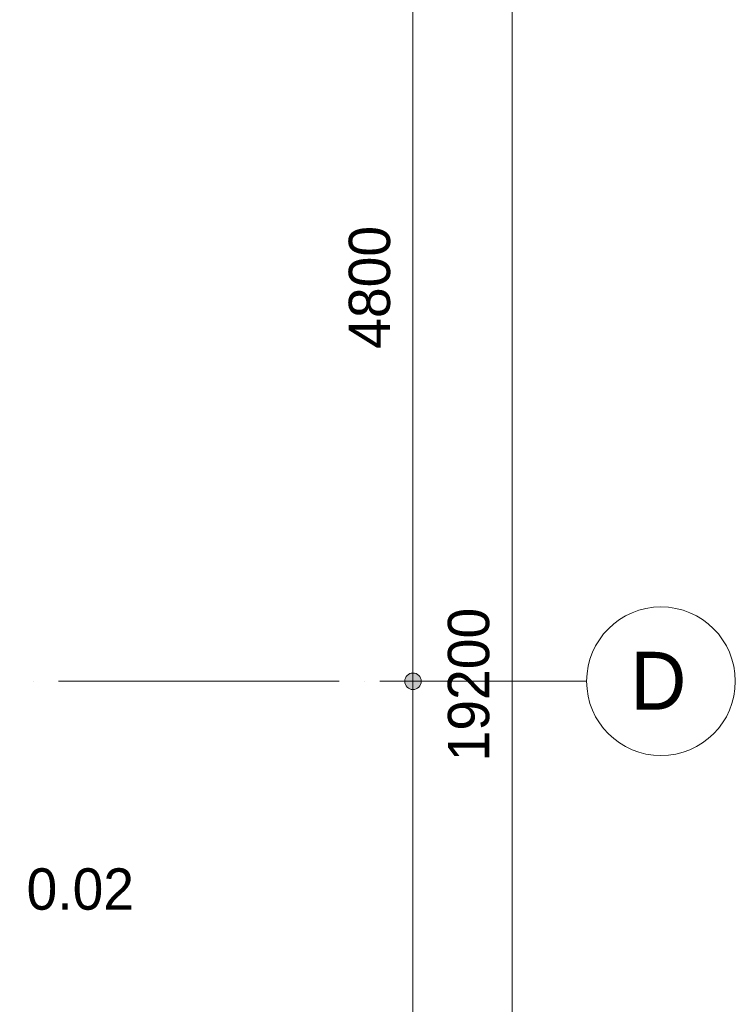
# Model space of a CAD drawing. Header units: millimetres. Extents: x -2900 to 56100, y -900 to 49332.
# Tile 30 of 35: x 51768 to 56100, y 17445 to 23404. Entities that reach past the tile are written whole.
import ezdxf

# ---------------------------------------------------------------- set-up
doc = ezdxf.new("R2010")
doc.units = ezdxf.units.MM
doc.linetypes.add('WSP_stramienlijn', pattern=[2000, 1700, -150, 0, -150])
for name, color, linetype, lineweight in [('00_maatvoering', 8, 'Continuous', 13), ('00_maatvoering-100', 8, 'Continuous', 13), ('03_viewports - sections', 1, 'Continuous', 13), ('07_stramien', 4, 'Continuous', 13)]:
    doc.layers.add(name, color=color, linetype=linetype, lineweight=lineweight)
doc.styles.add('Revittext', font='txt', dxfattribs={"height": 350})
doc.styles.add('Revittext_1', font='txt', dxfattribs={"height": 250})
doc.dimstyles.new('WSP_25_-_transparant', dxfattribs={"dimscale": 304.8, "dimtxt": 252.223969, "dimasz": 1.312336, "dimexe": 0.656168, "dimexo": 0.0625, "dimgap": 0.213255, "dimtad": 1, "dimdec": 0, "dimzin": 0, "dimdsep": 46, "dimtxsty": 'Revittext_1', "dimblk1": 'DOTSMALL', "dimblk2": 'DOTSMALL', "dimsah": 1, "dimcen": 0.09, "dimdle": 0.656168, "dimazin": 0, "dimtfac": 1, "dimtdec": 4, "dimtix": 1, "dimtmove": 0, "dimatfit": 3, "dimfxl": 0.656168, "dimfxlon": 1, "dimtvp": 1, "dimtolj": 1, "dimtzin": 0, "dimarcsym": 2})

# ---------------------------------------------------------------- blocks, each defined once
blk = doc.blocks.new('Grid - Stramienbol 9_0mm-3500-beg gr - plot - 100')
at = {"layer": '07_stramien'}
blk.add_circle((0, 0), 4.5, dxfattribs=at)
blk = doc.blocks.new('DIMBLOCK46-beg gr - plot - 100')
at = {"layer": '00_maatvoering-100'}
h = blk.add_hatch(color=256, dxfattribs=at)
edge = h.paths.add_edge_path()
edge.add_arc((54148.7, 24200), 50, 0, 360)
h = blk.add_hatch(color=256, dxfattribs=at)
edge = h.paths.add_edge_path()
edge.add_arc((54148.7, 19400), 50, 0, 360)
for p, q in [((54348.7, 24200), (53948.7, 24200)), ((54148.7, 24200), (54148.7, 19400)), ((54148.7, 24200), (54348.7, 24200)), ((54348.7, 19400), (53948.7, 19400)), ((54148.7, 19400), (54348.7, 19400))]:
    blk.add_line(p, q, dxfattribs=at)
for centre in [(54148.7, 24200), (54148.7, 19400)]:
    blk.add_circle(centre, 50, dxfattribs=at)
at = {"layer": '00_maatvoering-100', "color": 0, "insert": (53759.9, 21412), "char_height": 250, "width": 931.288, "attachment_point": 1, "rotation": 90, "line_spacing_factor": 0.931288, "style": 'Revittext_1'}
blk.add_mtext('4800', dxfattribs=at)
blk = doc.blocks.new('_DotSmall')
at = {"color": 0, "linetype": 'ByBlock', "const_width": 0.5}
blk.add_lwpolyline([(-0.0625, 0, 1), (0.0625, 0, 1)], format="xyb", close=True, dxfattribs=at)
blk = doc.blocks.new('DIMBLOCK47-beg gr - plot - 100')
at = {"layer": '00_maatvoering-100'}
h = blk.add_hatch(color=256, dxfattribs=at)
edge = h.paths.add_edge_path()
edge.add_arc((54148.7, 19400), 50, 0, 360)
h = blk.add_hatch(color=256, dxfattribs=at)
edge = h.paths.add_edge_path()
edge.add_arc((54148.7, 14600), 50, 0, 360)
for p, q in [((54348.7, 19400), (53948.7, 19400)), ((54148.7, 19400), (54148.7, 14600)), ((54148.7, 19400), (54348.7, 19400)), ((54348.7, 14600), (53948.7, 14600)), ((54148.7, 14600), (54348.7, 14600))]:
    blk.add_line(p, q, dxfattribs=at)
for centre in [(54148.7, 19400), (54148.7, 14600)]:
    blk.add_circle(centre, 50, dxfattribs=at)
at = {"layer": '00_maatvoering-100', "color": 0, "insert": (53759.9, 16612), "char_height": 250, "width": 931.288, "attachment_point": 1, "rotation": 90, "line_spacing_factor": 0.931288, "style": 'Revittext_1'}
blk.add_mtext('4800', dxfattribs=at)
blk = doc.blocks.new('DIMBLOCK51-beg gr - plot - 100')
at = {"layer": '00_maatvoering-100'}
h = blk.add_hatch(color=256, dxfattribs=at)
edge = h.paths.add_edge_path()
edge.add_arc((54748.7, 29000), 50, 0, 360)
h = blk.add_hatch(color=256, dxfattribs=at)
edge = h.paths.add_edge_path()
edge.add_arc((54748.7, 9800), 50, 0, 360)
for p, q in [((54948.7, 29000), (54548.7, 29000)), ((54748.7, 29000), (54748.7, 9800)), ((54748.7, 29000), (54948.7, 29000)), ((54948.7, 9800), (54548.7, 9800)), ((54748.7, 9800), (54948.7, 9800))]:
    blk.add_line(p, q, dxfattribs=at)
for centre in [(54748.7, 29000), (54748.7, 9800)]:
    blk.add_circle(centre, 50, dxfattribs=at)
at = {"layer": '00_maatvoering-100', "color": 0, "insert": (54359.9, 18915), "char_height": 250, "width": 1164.111, "attachment_point": 1, "rotation": 90, "line_spacing_factor": 0.931288, "style": 'Revittext_1'}
blk.add_mtext('19200', dxfattribs=at)

msp = doc.modelspace()

# ---------------------------------------------------------------- linework, layer by layer
at = {"layer": '07_stramien', "linetype": 'WSP_stramienlijn'}
msp.add_line((-2000, 19400), (55200, 19400), dxfattribs=at)

# ---------------------------------------------------------------- block references
at = {"layer": '07_stramien', "xscale": 99.99999999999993, "yscale": 99.99999999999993, "zscale": 99.99999999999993, "rotation": 269.9999999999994}
msp.add_blockref('Grid - Stramienbol 9_0mm-3500-beg gr - plot - 100', (55650, 19400), dxfattribs=at)

# ---------------------------------------------------------------- texts
at = {"layer": '03_viewports - sections', "color": 20, "insert": (51809.4, 18267.8), "char_height": 250, "width": 817.721, "attachment_point": 1, "style": 'Revittext_1'}
msp.add_mtext('0.02', dxfattribs=at)
at = {"layer": '07_stramien', "insert": (55465.4, 19578.3), "char_height": 350, "width": 432.911, "attachment_point": 1, "style": 'Revittext'}
msp.add_mtext('D', dxfattribs=at)

# ---------------------------------------------------------------- dimensions: what is measured, and where the dimension line sits
at = {"layer": '00_maatvoering'}
for base, p1, p2, override, picture, middle in [((54748.7, 9800), (54948.7, 29000), (54948.7, 9800), {"dimpost": '<>', "dimfxl": 19200}, 'DIMBLOCK51-beg gr - plot - 100', (54556, 19400)), ((54148.7, 19400), (54348.7, 24200), (54348.7, 19400), {"dimpost": '<>', "dimfxl": 4800}, 'DIMBLOCK46-beg gr - plot - 100', (53956, 21800)), ((54148.7, 14600), (54348.7, 19400), (54348.7, 14600), {"dimpost": '<>', "dimfxl": 4800}, 'DIMBLOCK47-beg gr - plot - 100', (53956, 17000))]:
    dim = msp.add_linear_dim(base=base, p1=p1, p2=p2, angle=90, dimstyle='WSP_25_-_transparant', override=override, dxfattribs=at)
    dim.commit()
    dim.dimension.update_dxf_attribs({"geometry": picture, "text_midpoint": middle})

doc.saveas('drawing.dxf')
